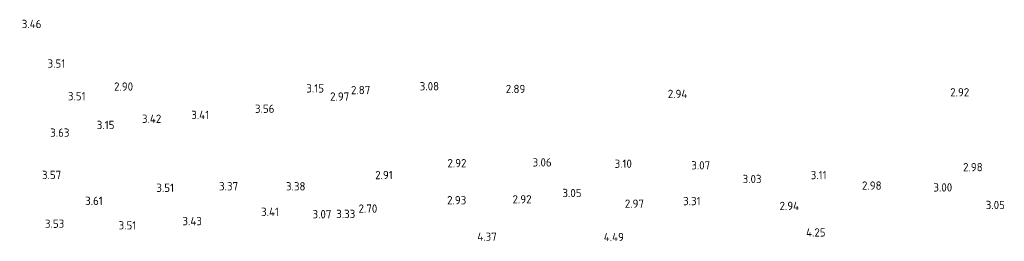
# Model space of a CAD drawing. Extents: x 142114 to 144568, y 416503 to 417776.
# Tile 17 of 33: x 142988 to 143201, y 417471 to 417519. Entities that reach past the tile are written whole.
import ezdxf
from ezdxf.enums import TextEntityAlignment as Align

# ---------------------------------------------------------------- set-up
doc = ezdxf.new("R2010")
doc.units = 0
doc.layers.add('B-ME-OG-HOOGTEPUNT-S', color=7, linetype='Continuous', lineweight=25)
doc.styles.add('NLCS-ISO-ANNOTATIVE-T18', font='NLCS-ISO.ttf', dxfattribs={"height": 1.8})

# ---------------------------------------------------------------- blocks, each defined once
blk = doc.blocks.new('SAL-HOOGTELABEL-SO')
at = {"color": 0, "linetype": 'ByBlock', "lineweight": -2, "style": 'NLCS-ISO-ANNOTATIVE-T18'}
blk.add_attdef('HOOGTE', text='', height=1.8, dxfattribs=at).set_placement((2.79, 0), align=Align.RIGHT)

msp = doc.modelspace()

# ---------------------------------------------------------------- block references
at = {"layer": 'B-ME-OG-HOOGTEPUNT-S'}
for p, values in [((142989.94, 417517.23, 3.46), {'HOOGTE': '3.46'}), ((142995.08, 417508.66, 3.51), {'HOOGTE': '3.51'}), ((143009.76, 417503.67, 2.9), {'HOOGTE': '2.90'}), ((143051.05, 417503.27, 3.15), {'HOOGTE': '3.15'}), ((143061.07, 417502.91, 2.87), {'HOOGTE': '2.87'}), ((143075.95, 417503.74, 3.08), {'HOOGTE': '3.08'}), ((143094.6, 417503.15, 2.89), {'HOOGTE': '2.89'}), ((142999.48, 417501.59, 3.51), {'HOOGTE': '3.51'}), ((143056.52, 417501.51, 2.97), {'HOOGTE': '2.97'}), ((143129.65, 417502.09, 2.94), {'HOOGTE': '2.94'}), ((143190.62, 417502.43, 2.92), {'HOOGTE': '2.92'}), ((143040.33, 417498.87, 3.56), {'HOOGTE': '3.56'}), ((143015.86, 417496.69, 3.42), {'HOOGTE': '3.42'}), ((143026.21, 417497.53, 3.41), {'HOOGTE': '3.41'}), ((143005.73, 417495.35, 3.15), {'HOOGTE': '3.15'}), ((142996, 417493.69, 3.63), {'HOOGTE': '3.63'}), ((143081.87, 417487.07, 2.92), {'HOOGTE': '2.92'}), ((143100.3, 417487.24, 3.06), {'HOOGTE': '3.06'}), ((143117.65, 417486.95, 3.1), {'HOOGTE': '3.10'}), ((143134.58, 417486.6, 3.07), {'HOOGTE': '3.07'}), ((143193.52, 417486.21, 2.98), {'HOOGTE': '2.98'}), ((142994.22, 417484.53, 3.57), {'HOOGTE': '3.57'}), ((143065.93, 417484.5, 2.91), {'HOOGTE': '2.91'}), ((143145.69, 417483.64, 3.03), {'HOOGTE': '3.03'}), ((143159.76, 417484.49, 3.11), {'HOOGTE': '3.11'}), ((143018.62, 417481.74, 3.51), {'HOOGTE': '3.51'}), ((143032.48, 417482.08, 3.37), {'HOOGTE': '3.37'}), ((143047.05, 417482.05, 3.38), {'HOOGTE': '3.38'}), ((143171.66, 417482.22, 2.98), {'HOOGTE': '2.98'}), ((143186.93, 417481.82, 3), {'HOOGTE': '3.00'}), ((143106.76, 417480.61, 3.04), {'HOOGTE': '3.05'}), ((143003.2, 417478.91, 3.61), {'HOOGTE': '3.61'}), ((143062.58, 417477.23, 2.7), {'HOOGTE': '2.70'}), ((143081.83, 417479.05, 2.93), {'HOOGTE': '2.93'}), ((143095.95, 417479.24, 2.92), {'HOOGTE': '2.92'}), ((143120.27, 417478.3, 2.97), {'HOOGTE': '2.97'}), ((143132.51, 417478.86, 3.31), {'HOOGTE': '3.31'}), ((143153.82, 417477.82, 2.94), {'HOOGTE': '2.94'}), ((143198.33, 417478.01, 3.05), {'HOOGTE': '3.05'}), ((143041.31, 417476.53, 3.41), {'HOOGTE': '3.41'}), ((143052.66, 417476.02, 3.07), {'HOOGTE': '3.07'}), ((143057.82, 417476.08, 3.33), {'HOOGTE': '3.33'}), ((142994.87, 417473.96, 3.53), {'HOOGTE': '3.53'}), ((143010.45, 417473.6, 3.51), {'HOOGTE': '3.51'}), ((143024.65, 417474.52, 3.43), {'HOOGTE': '3.43'}), ((143088.42, 417471.14, 4.37), {'HOOGTE': '4.37'}), ((143115.92, 417471.07, 4.49), {'HOOGTE': '4.49'}), ((143159.54, 417472.07, 4.25), {'HOOGTE': '4.25'})]:
    msp.add_blockref('SAL-HOOGTELABEL-SO', p, dxfattribs=at).add_auto_attribs(values)

doc.saveas('drawing.dxf')
